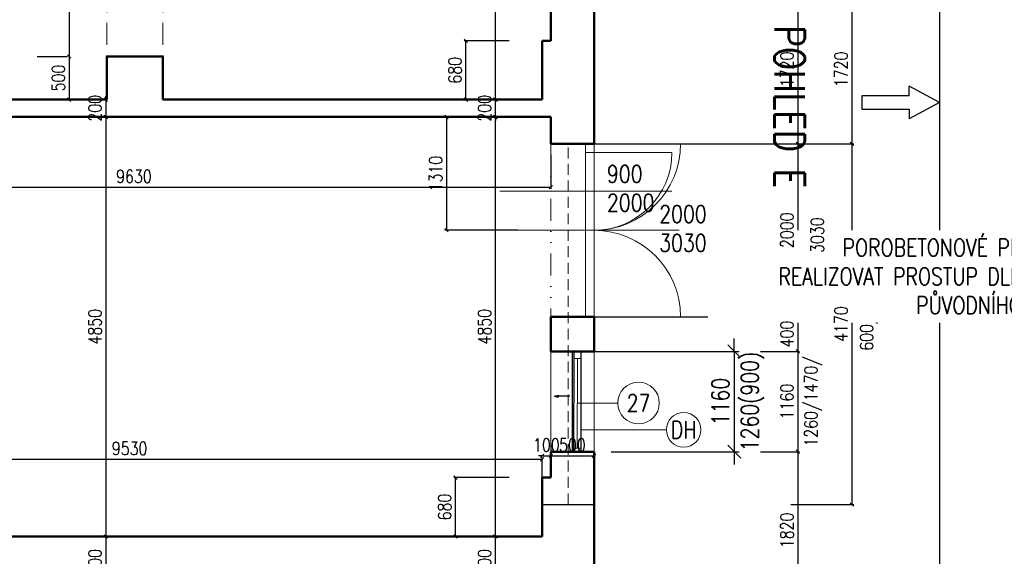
# Model space of a CAD drawing. Header units: millimetres. Extents: x -238874 to 551972, y -298952 to 658415.
# Tile 96 of 256: x 20933 to 32308, y 59890 to 66095. Entities that reach past the tile are written whole.
import ezdxf
from ezdxf.enums import TextEntityAlignment as Align

# ---------------------------------------------------------------- set-up
doc = ezdxf.new("R2010")
doc.units = ezdxf.units.MM
doc.header["$LTSCALE"] = 20
doc.linetypes.add('DIVIDE', pattern=[31.75, 12.7, -6.35, 0, -6.35, 0, -6.35])
doc.linetypes.add('HIDDEN', pattern=[9.525, 6.35, -3.175])
doc.layers.add('00_HEDVIKA_DEMOLICE', color=2, linetype='Continuous', lineweight=30, transparency=0.3)
for name, color, linetype, lineweight in [('00_HEDVIKA_OBRYS', 1, 'Continuous', 50), ('_00_HEDVIKA_pohledy', 1, 'Continuous', 25), ('CKBUBLINY', 1, 'Continuous', 18), ('CKBUBLINY DEMOLICE', 4, 'Continuous', 18), ('CKBUBLINY_POPIS', 3, 'Continuous', 25), ('CKKOTY', 3, 'Continuous', 18), ('CKOKNA', 30, 'Continuous', 18), ('CKSYMBOLY', 21, 'Continuous', 25), ('CKTEXTY_MALE', 140, 'Continuous', 18), ('HEDVIKA_OKNA_PARAPET', 70, 'Continuous', 18), ('NOSNÉ', 8, 'Continuous', 50), ('PRUCHODY', 7, 'Continuous', 18)]:
    doc.layers.add(name, color=color, linetype=linetype, lineweight=lineweight)
doc.layers.add('CZ', color=255, linetype='Continuous')
doc.layers.add('KOTY', color=8, linetype='Continuous')
doc.styles.add('SIMPLEX', font='SIMPLEX.shx', dxfattribs={"width": 0.8, "bigfont": 'CAD13.shx'})
doc.styles.get("Standard").update_dxf_attribs({"font": 'simplex.shx', "width": 0.8})
doc.dimstyles.new('CADKON', dxfattribs={"dimscale": 100, "dimtxt": 2, "dimasz": 1.5, "dimexe": 0, "dimexo": 2, "dimgap": 0.6, "dimtad": 1, "dimrnd": 1, "dimtxsty": 'Standard', "dimblk1": 'OBLIQUE', "dimblk2": 'OBLIQUE', "dimsah": 1, "dimcen": 2.5, "dimadec": 1, "dimazin": 2, "dimtfac": 1, "dimtix": 1, "dimtmove": 2, "dimatfit": 3, "dimldrblk": 'OPEN30', "dimfxl": 5, "dimtfill": 1, "dimtolj": 1, "dimarcsym": 0})
doc.dimstyles.new('CKA', dxfattribs={"dimtxt": 200, "dimasz": 40, "dimexe": 20, "dimexo": 0.2, "dimgap": 50, "dimtad": 1, "dimdec": 0, "dimrnd": 1, "dimzin": 0, "dimdsep": 46, "dimtxsty": 'Standard', "dimblk1": 'OBLIQUE', "dimblk2": 'OBLIQUE', "dimsah": 1, "dimcen": 0.09, "dimclrd": 253, "dimclre": 253, "dimclrt": 253, "dimadec": 0, "dimazin": 0, "dimtfac": 1, "dimtdec": 0, "dimtix": 1, "dimtmove": 2, "dimatfit": 3, "dimfxl": 1, "dimtolj": 1, "dimtzin": 0, "dimarcsym": 0})

# ---------------------------------------------------------------- blocks, each defined once
blk = doc.blocks.new('_OBLIQUE')
at = {"color": 0, "linetype": 'ByBlock'}
blk.add_line((-0.5, -0.5), (0.5, 0.5), dxfattribs=at)
blk = doc.blocks.new('*D348')
at = {"layer": 'DEFPOINTS', "color": 0, "transparency": 16777216}
for p in [(28968, 66380), (28568, 64660), (30548, 64660)]:
    blk.add_point(p, dxfattribs=at)
at = {"layer": 'KOTY', "lineweight": -2, "transparency": 16777216}
for p, q in [((30548, 66380), (30548, 64660)), ((28949, 64660), (30568, 64660))]:
    blk.add_line(p, q, dxfattribs=at)
at = {"layer": 'KOTY', "lineweight": -2, "transparency": 16777216, "xscale": 40, "yscale": 40, "zscale": 40}
for p, rotation in [((30548, 66380), 90), ((30548, 64660), 270)]:
    blk.add_blockref('_OBLIQUE', p, dxfattribs=dict(at, rotation=rotation))
at = {"layer": 'KOTY', "transparency": 16777216, "insert": (30423, 65520), "char_height": 150, "attachment_point": 5, "rotation": 90, "style": 'SIMPLEX'}
blk.add_mtext('\\A1;1720', dxfattribs=at)
blk = doc.blocks.new('*D349')
at = {"layer": 'DEFPOINTS', "color": 0, "transparency": 16777216}
for p in [(29461, 64660), (29461, 60490), (30548, 60490)]:
    blk.add_point(p, dxfattribs=at)
at = {"layer": 'KOTY', "lineweight": -2, "transparency": 16777216}
for p, q in [((30548, 64660), (30548, 60490)), ((29842, 60490), (30568, 60490))]:
    blk.add_line(p, q, dxfattribs=at)
at = {"layer": 'KOTY', "lineweight": -2, "transparency": 16777216, "xscale": 40, "yscale": 40, "zscale": 40}
for p, rotation in [((30548, 64660), 90), ((30548, 60490), 270)]:
    blk.add_blockref('_OBLIQUE', p, dxfattribs=dict(at, rotation=rotation))
at = {"layer": 'KOTY', "transparency": 16777216, "insert": (30423, 62575), "char_height": 150, "attachment_point": 5, "rotation": 90, "style": 'SIMPLEX'}
blk.add_mtext('\\A1;4170', dxfattribs=at)
blk = doc.blocks.new('*D373')
at = {"layer": 'DEFPOINTS', "color": 0, "transparency": 16777216}
for p in [(21505, 70700), (21505, 65670), (21515, 65670)]:
    blk.add_point(p, dxfattribs=at)
at = {"layer": 'KOTY', "lineweight": -2, "transparency": 16777216}
for p, q in [((21505, 70700), (21505, 65670)), ((21134, 65670), (21485, 65670))]:
    blk.add_line(p, q, dxfattribs=at)
at = {"layer": 'KOTY', "lineweight": -2, "transparency": 16777216, "xscale": 40, "yscale": 40, "zscale": 40}
for p, rotation in [((21505, 70700), 90), ((21505, 65670), 270)]:
    blk.add_blockref('_OBLIQUE', p, dxfattribs=dict(at, rotation=rotation))
at = {"layer": 'KOTY', "transparency": 16777216, "insert": (21380, 68185), "char_height": 150, "attachment_point": 5, "rotation": 90, "style": 'SIMPLEX'}
blk.add_mtext('\\A1;5030', dxfattribs=at)
blk = doc.blocks.new('*D374')
at = {"layer": 'DEFPOINTS', "color": 0, "transparency": 16777216}
for p in [(26428, 70700), (27068, 70700), (26968, 65170)]:
    blk.add_point(p, dxfattribs=at)
at = {"layer": 'KOTY', "lineweight": -2, "transparency": 16777216}
for p, q in [((26687, 70700), (26408, 70700)), ((26428, 65170), (26428, 70700))]:
    blk.add_line(p, q, dxfattribs=at)
at = {"layer": 'KOTY', "lineweight": -2, "transparency": 16777216, "xscale": 40, "yscale": 40, "zscale": 40}
for p, rotation in [((26428, 70700), 90), ((26428, 65170), 270)]:
    blk.add_blockref('_OBLIQUE', p, dxfattribs=dict(at, rotation=rotation))
at = {"layer": 'KOTY', "transparency": 16777216, "insert": (26303, 67935), "char_height": 150, "attachment_point": 5, "rotation": 90, "style": 'SIMPLEX'}
blk.add_mtext('\\A1;5530', dxfattribs=at)
blk = doc.blocks.new('*D441')
at = {"layer": 'DEFPOINTS', "color": 0, "transparency": 16777216}
for p in [(26968, 61012), (17438, 60120), (26968, 60120)]:
    blk.add_point(p, dxfattribs=at)
at = {"layer": 'KOTY', "lineweight": -2, "transparency": 16777216}
for p, q in [((17438, 61012), (26968, 61012)), ((26968, 60501), (26968, 61032))]:
    blk.add_line(p, q, dxfattribs=at)
at = {"layer": 'KOTY', "lineweight": -2, "transparency": 16777216, "xscale": 40, "yscale": 40, "zscale": 40, "rotation": 180}
blk.add_blockref('_OBLIQUE', (17438, 61012), dxfattribs=at)
at = {"layer": 'KOTY', "lineweight": -2, "transparency": 16777216, "xscale": 40, "yscale": 40, "zscale": 40}
blk.add_blockref('_OBLIQUE', (26968, 61012), dxfattribs=at)
at = {"layer": 'KOTY', "transparency": 16777216, "insert": (22203, 61137), "char_height": 150, "attachment_point": 5, "style": 'SIMPLEX'}
blk.add_mtext('\\A1;9530', dxfattribs=at)
blk = doc.blocks.new('*D442')
at = {"layer": 'DEFPOINTS', "color": 0, "transparency": 16777216}
for p in [(17438, 64916), (27068, 64916), (27068, 64157)]:
    blk.add_point(p, dxfattribs=at)
at = {"layer": 'KOTY', "lineweight": -2, "transparency": 16777216}
for p, q in [((27068, 64535), (27068, 64137)), ((17438, 64157), (27068, 64157))]:
    blk.add_line(p, q, dxfattribs=at)
at = {"layer": 'KOTY', "lineweight": -2, "transparency": 16777216, "xscale": 40, "yscale": 40, "zscale": 40, "rotation": 180}
blk.add_blockref('_OBLIQUE', (17438, 64157), dxfattribs=at)
at = {"layer": 'KOTY', "lineweight": -2, "transparency": 16777216, "xscale": 40, "yscale": 40, "zscale": 40}
blk.add_blockref('_OBLIQUE', (27068, 64157), dxfattribs=at)
at = {"layer": 'KOTY', "transparency": 16777216, "insert": (22253, 64282), "char_height": 150, "attachment_point": 5, "style": 'SIMPLEX'}
blk.add_mtext('\\A1;9630', dxfattribs=at)
blk = doc.blocks.new('*D454')
at = {"layer": 'DEFPOINTS', "color": 0, "transparency": 16777216}
for p in [(27068, 62260), (27568, 61100), (29922, 61100)]:
    blk.add_point(p, dxfattribs=at)
at = {"layer": 'KOTY', "lineweight": -2, "transparency": 16777216}
for p, q in [((29922, 62260), (29922, 61100)), ((27949, 61100), (29942, 61100))]:
    blk.add_line(p, q, dxfattribs=at)
at = {"layer": 'KOTY', "lineweight": -2, "transparency": 16777216, "xscale": 40, "yscale": 40, "zscale": 40}
for p, rotation in [((29922, 62260), 90), ((29922, 61100), 270)]:
    blk.add_blockref('_OBLIQUE', p, dxfattribs=dict(at, rotation=rotation))
at = {"layer": 'KOTY', "transparency": 16777216, "insert": (29797, 61680), "char_height": 150, "attachment_point": 5, "rotation": 90, "style": 'SIMPLEX'}
blk.add_mtext('\\A1;1160', dxfattribs=at)
blk = doc.blocks.new('*D455')
at = {"layer": 'DEFPOINTS', "color": 0, "transparency": 16777216}
for p in [(27568, 61100), (27568, 61052), (27068, 60800)]:
    blk.add_point(p, dxfattribs=at)
at = {"layer": 'KOTY', "lineweight": -2, "transparency": 16777216}
for p, q in [((27068, 61052), (27568, 61052)), ((27568, 60719), (27568, 61032))]:
    blk.add_line(p, q, dxfattribs=at)
at = {"layer": 'KOTY', "lineweight": -2, "transparency": 16777216, "xscale": 40, "yscale": 40, "zscale": 40, "rotation": 180}
blk.add_blockref('_OBLIQUE', (27068, 61052), dxfattribs=at)
at = {"layer": 'KOTY', "lineweight": -2, "transparency": 16777216, "xscale": 40, "yscale": 40, "zscale": 40}
blk.add_blockref('_OBLIQUE', (27568, 61052), dxfattribs=at)
at = {"layer": 'KOTY', "transparency": 16777216, "insert": (27318, 61177), "char_height": 150, "attachment_point": 5, "style": 'SIMPLEX'}
blk.add_mtext('\\A1;500', dxfattribs=at)
blk = doc.blocks.new('*D456')
at = {"layer": 'DEFPOINTS', "color": 0, "transparency": 16777216}
for p in [(27068, 61052), (27068, 60800), (26968, 60120)]:
    blk.add_point(p, dxfattribs=at)
at = {"layer": 'KOTY', "lineweight": -2, "transparency": 16777216}
for p, q in [((27068, 61181), (27068, 61072)), ((26968, 61052), (26928, 61052)), ((26968, 61052), (27068, 61052)), ((27068, 61052), (27108, 61052))]:
    blk.add_line(p, q, dxfattribs=at)
at = {"layer": 'KOTY', "lineweight": -2, "transparency": 16777216, "xscale": 40, "yscale": 40, "zscale": 40}
blk.add_blockref('_OBLIQUE', (26968, 61052), dxfattribs=at)
at = {"layer": 'KOTY', "lineweight": -2, "transparency": 16777216, "xscale": 40, "yscale": 40, "zscale": 40, "rotation": 180}
blk.add_blockref('_OBLIQUE', (27068, 61052), dxfattribs=at)
at = {"layer": 'KOTY', "transparency": 16777216, "insert": (27018, 61177), "char_height": 150, "attachment_point": 5, "style": 'SIMPLEX'}
blk.add_mtext('\\A1;100', dxfattribs=at)
blk = doc.blocks.new('*D457')
at = {"layer": 'DEFPOINTS', "color": 0, "transparency": 16777216}
for p in [(21928, 64970), (21928, 60120), (22203, 60120)]:
    blk.add_point(p, dxfattribs=at)
at = {"layer": 'KOTY', "lineweight": -2, "transparency": 16777216}
for p, q in [((21928, 64970), (21928, 60120)), ((21822, 60120), (21908, 60120))]:
    blk.add_line(p, q, dxfattribs=at)
at = {"layer": 'KOTY', "lineweight": -2, "transparency": 16777216, "xscale": 40, "yscale": 40, "zscale": 40}
for p, rotation in [((21928, 64970), 90), ((21928, 60120), 270)]:
    blk.add_blockref('_OBLIQUE', p, dxfattribs=dict(at, rotation=rotation))
at = {"layer": 'KOTY', "transparency": 16777216, "insert": (21803, 62545), "char_height": 150, "attachment_point": 5, "rotation": 90, "style": 'SIMPLEX'}
blk.add_mtext('\\A1;4850', dxfattribs=at)
blk = doc.blocks.new('*D458')
at = {"layer": 'DEFPOINTS', "color": 0, "transparency": 16777216}
for p in [(26428, 64970), (27068, 64970), (26968, 60120)]:
    blk.add_point(p, dxfattribs=at)
at = {"layer": 'KOTY', "lineweight": -2, "transparency": 16777216}
for p, q in [((26687, 64970), (26408, 64970)), ((26428, 60120), (26428, 64970))]:
    blk.add_line(p, q, dxfattribs=at)
at = {"layer": 'KOTY', "lineweight": -2, "transparency": 16777216, "xscale": 40, "yscale": 40, "zscale": 40}
for p, rotation in [((26428, 64970), 90), ((26428, 60120), 270)]:
    blk.add_blockref('_OBLIQUE', p, dxfattribs=dict(at, rotation=rotation))
at = {"layer": 'KOTY', "transparency": 16777216, "insert": (26303, 62545), "char_height": 150, "attachment_point": 5, "rotation": 90, "style": 'SIMPLEX'}
blk.add_mtext('\\A1;4850', dxfattribs=at)
blk = doc.blocks.new('*D462')
at = {"layer": 'DEFPOINTS', "color": 0, "transparency": 16777216}
for p in [(22203, 60120), (21928, 59520), (22253, 59520)]:
    blk.add_point(p, dxfattribs=at)
at = {"layer": 'KOTY', "lineweight": -2, "transparency": 16777216}
for p, q in [((21928, 60120), (21928, 59520)), ((21872, 59520), (21908, 59520))]:
    blk.add_line(p, q, dxfattribs=at)
at = {"layer": 'KOTY', "lineweight": -2, "transparency": 16777216, "xscale": 40, "yscale": 40, "zscale": 40}
for p, rotation in [((21928, 60120), 90), ((21928, 59520), 270)]:
    blk.add_blockref('_OBLIQUE', p, dxfattribs=dict(at, rotation=rotation))
at = {"layer": 'KOTY', "transparency": 16777216, "insert": (21803, 59820), "char_height": 150, "attachment_point": 5, "rotation": 90, "style": 'SIMPLEX'}
blk.add_mtext('\\A1;600', dxfattribs=at)
blk = doc.blocks.new('*D466')
at = {"layer": 'DEFPOINTS', "color": 0, "transparency": 16777216}
for p in [(25967, 60800), (26968, 60800), (26968, 60120)]:
    blk.add_point(p, dxfattribs=at)
at = {"layer": 'KOTY', "lineweight": -2, "transparency": 16777216}
for p, q in [((26587, 60800), (25947, 60800)), ((25967, 60120), (25967, 60800))]:
    blk.add_line(p, q, dxfattribs=at)
at = {"layer": 'KOTY', "lineweight": -2, "transparency": 16777216, "xscale": 40, "yscale": 40, "zscale": 40}
for p, rotation in [((25967, 60800), 90), ((25967, 60120), 270)]:
    blk.add_blockref('_OBLIQUE', p, dxfattribs=dict(at, rotation=rotation))
at = {"layer": 'KOTY', "transparency": 16777216, "insert": (25842, 60460), "char_height": 150, "attachment_point": 5, "rotation": 90, "style": 'SIMPLEX'}
blk.add_mtext('\\A1;680', dxfattribs=at)
blk = doc.blocks.new('*D467')
at = {"layer": 'DEFPOINTS', "color": 0, "transparency": 16777216}
for p in [(26428, 60120), (26968, 60120), (27068, 59520)]:
    blk.add_point(p, dxfattribs=at)
at = {"layer": 'KOTY', "lineweight": -2, "transparency": 16777216}
for p, q in [((26587, 60120), (26408, 60120)), ((26428, 59520), (26428, 60120))]:
    blk.add_line(p, q, dxfattribs=at)
at = {"layer": 'KOTY', "lineweight": -2, "transparency": 16777216, "xscale": 40, "yscale": 40, "zscale": 40}
for p, rotation in [((26428, 60120), 90), ((26428, 59520), 270)]:
    blk.add_blockref('_OBLIQUE', p, dxfattribs=dict(at, rotation=rotation))
at = {"layer": 'KOTY', "transparency": 16777216, "insert": (26303, 59820), "char_height": 150, "attachment_point": 5, "rotation": 90, "style": 'SIMPLEX'}
blk.add_mtext('\\A1;600', dxfattribs=at)
blk = doc.blocks.new('*D474')
at = {"layer": 'DEFPOINTS', "color": 0, "transparency": 16777216}
for p in [(27568, 61100), (27762, 59280), (29922, 59280)]:
    blk.add_point(p, dxfattribs=at)
at = {"layer": 'KOTY', "lineweight": -2, "transparency": 16777216}
for p, q in [((29922, 61100), (29922, 59280)), ((28143, 59280), (29942, 59280))]:
    blk.add_line(p, q, dxfattribs=at)
at = {"layer": 'KOTY', "lineweight": -2, "transparency": 16777216, "xscale": 40, "yscale": 40, "zscale": 40}
for p, rotation in [((29922, 61100), 90), ((29922, 59280), 270)]:
    blk.add_blockref('_OBLIQUE', p, dxfattribs=dict(at, rotation=rotation))
at = {"layer": 'KOTY', "transparency": 16777216, "insert": (29797, 60190), "char_height": 150, "attachment_point": 5, "rotation": 90, "style": 'SIMPLEX'}
blk.add_mtext('\\A1;1820', dxfattribs=at)
blk = doc.blocks.new('*D476')
at = {"layer": 'DEFPOINTS', "color": 0, "transparency": 16777216}
for p in [(21938, 65170), (21928, 64970), (21928, 64970)]:
    blk.add_point(p, dxfattribs=at)
at = {"layer": 'KOTY', "lineweight": -2, "transparency": 16777216}
for p, q in [((21928, 65170), (21928, 65210)), ((21928, 65170), (21928, 64970)), ((21547, 64970), (21908, 64970)), ((21928, 64970), (21928, 64930))]:
    blk.add_line(p, q, dxfattribs=at)
at = {"layer": 'KOTY', "lineweight": -2, "transparency": 16777216, "xscale": 40, "yscale": 40, "zscale": 40}
for p, rotation in [((21928, 65170), 270), ((21928, 64970), 90)]:
    blk.add_blockref('_OBLIQUE', p, dxfattribs=dict(at, rotation=rotation))
at = {"layer": 'KOTY', "transparency": 16777216, "insert": (21803, 65070), "char_height": 150, "attachment_point": 5, "rotation": 90, "style": 'SIMPLEX'}
blk.add_mtext('\\A1;200', dxfattribs=at)
blk = doc.blocks.new('*D477')
at = {"layer": 'DEFPOINTS', "color": 0, "transparency": 16777216}
for p in [(21515, 65670), (21505, 65170), (21515, 65170)]:
    blk.add_point(p, dxfattribs=at)
at = {"layer": 'KOTY', "lineweight": -2, "transparency": 16777216}
for p, q in [((21505, 65670), (21505, 65170)), ((21134, 65170), (21485, 65170))]:
    blk.add_line(p, q, dxfattribs=at)
at = {"layer": 'KOTY', "lineweight": -2, "transparency": 16777216, "xscale": 40, "yscale": 40, "zscale": 40}
for p, rotation in [((21505, 65670), 90), ((21505, 65170), 270)]:
    blk.add_blockref('_OBLIQUE', p, dxfattribs=dict(at, rotation=rotation))
at = {"layer": 'KOTY', "transparency": 16777216, "insert": (21380, 65420), "char_height": 150, "attachment_point": 5, "rotation": 90, "style": 'SIMPLEX'}
blk.add_mtext('\\A1;500', dxfattribs=at)
blk = doc.blocks.new('*D478')
at = {"layer": 'DEFPOINTS', "color": 0, "transparency": 16777216}
for p in [(27068, 64970), (25864, 63660), (27068, 63660)]:
    blk.add_point(p, dxfattribs=at)
at = {"layer": 'KOTY', "lineweight": -2, "transparency": 16777216}
for p, q in [((25864, 64970), (25864, 63660)), ((26687, 63660), (25844, 63660))]:
    blk.add_line(p, q, dxfattribs=at)
at = {"layer": 'KOTY', "lineweight": -2, "transparency": 16777216, "xscale": 40, "yscale": 40, "zscale": 40}
for p, rotation in [((25864, 64970), 90), ((25864, 63660), 270)]:
    blk.add_blockref('_OBLIQUE', p, dxfattribs=dict(at, rotation=rotation))
at = {"layer": 'KOTY', "transparency": 16777216, "insert": (25739, 64315), "char_height": 150, "attachment_point": 5, "rotation": 90, "style": 'SIMPLEX'}
blk.add_mtext('\\A1;1310', dxfattribs=at)
blk = doc.blocks.new('*D479')
at = {"layer": 'DEFPOINTS', "color": 0, "transparency": 16777216}
for p in [(26087, 65850), (26968, 65850), (26968, 65170)]:
    blk.add_point(p, dxfattribs=at)
at = {"layer": 'KOTY', "lineweight": -2, "transparency": 16777216}
for p, q in [((26587, 65850), (26067, 65850)), ((26087, 65170), (26087, 65850))]:
    blk.add_line(p, q, dxfattribs=at)
at = {"layer": 'KOTY', "lineweight": -2, "transparency": 16777216, "xscale": 40, "yscale": 40, "zscale": 40}
for p, rotation in [((26087, 65850), 90), ((26087, 65170), 270)]:
    blk.add_blockref('_OBLIQUE', p, dxfattribs=dict(at, rotation=rotation))
at = {"layer": 'KOTY', "transparency": 16777216, "insert": (25962, 65510), "char_height": 150, "attachment_point": 5, "rotation": 90, "style": 'SIMPLEX'}
blk.add_mtext('\\A1;680', dxfattribs=at)
blk = doc.blocks.new('*D480')
at = {"layer": 'DEFPOINTS', "color": 0, "transparency": 16777216}
for p in [(26428, 65170), (26968, 65170), (27068, 64970)]:
    blk.add_point(p, dxfattribs=at)
at = {"layer": 'KOTY', "lineweight": -2, "transparency": 16777216}
for p, q in [((26428, 65170), (26428, 65210)), ((26587, 65170), (26408, 65170)), ((26428, 64970), (26428, 65170)), ((26428, 64970), (26428, 64930))]:
    blk.add_line(p, q, dxfattribs=at)
at = {"layer": 'KOTY', "lineweight": -2, "transparency": 16777216, "xscale": 40, "yscale": 40, "zscale": 40}
for p, rotation in [((26428, 65170), 270), ((26428, 64970), 90)]:
    blk.add_blockref('_OBLIQUE', p, dxfattribs=dict(at, rotation=rotation))
at = {"layer": 'KOTY', "transparency": 16777216, "insert": (26303, 65070), "char_height": 150, "attachment_point": 5, "rotation": 90, "style": 'SIMPLEX'}
blk.add_mtext('\\A1;200', dxfattribs=at)
blk = doc.blocks.new('*D481')
at = {"layer": 'DEFPOINTS', "color": 0, "transparency": 16777216}
for p in [(27068, 62660), (27068, 62260), (29922, 62260)]:
    blk.add_point(p, dxfattribs=at)
at = {"layer": 'KOTY', "lineweight": -2, "transparency": 16777216}
for p, q in [((29922, 62660), (29922, 62700)), ((29922, 62660), (29922, 62260)), ((27449, 62260), (29942, 62260)), ((29922, 62260), (29922, 62220))]:
    blk.add_line(p, q, dxfattribs=at)
at = {"layer": 'KOTY', "lineweight": -2, "transparency": 16777216, "xscale": 40, "yscale": 40, "zscale": 40}
for p, rotation in [((29922, 62660), 270), ((29922, 62260), 90)]:
    blk.add_blockref('_OBLIQUE', p, dxfattribs=dict(at, rotation=rotation))
at = {"layer": 'KOTY', "transparency": 16777216, "insert": (29797, 62460), "char_height": 150, "attachment_point": 5, "rotation": 90, "style": 'SIMPLEX'}
blk.add_mtext('\\A1;400', dxfattribs=at)
blk = doc.blocks.new('*D482')
at = {"layer": 'DEFPOINTS', "color": 0, "transparency": 16777216}
for p in [(27068, 64660), (27068, 62660), (29922, 62660)]:
    blk.add_point(p, dxfattribs=at)
at = {"layer": 'KOTY', "lineweight": -2, "transparency": 16777216}
for p, q in [((29922, 64660), (29922, 62660)), ((27449, 62660), (29942, 62660))]:
    blk.add_line(p, q, dxfattribs=at)
at = {"layer": 'KOTY', "lineweight": -2, "transparency": 16777216, "xscale": 40, "yscale": 40, "zscale": 40}
for p, rotation in [((29922, 64660), 90), ((29922, 62660), 270)]:
    blk.add_blockref('_OBLIQUE', p, dxfattribs=dict(at, rotation=rotation))
at = {"layer": 'KOTY', "transparency": 16777216, "insert": (29797, 63660), "char_height": 150, "attachment_point": 5, "rotation": 90, "style": 'SIMPLEX'}
blk.add_mtext('\\A1;2000', dxfattribs=at)
blk = doc.blocks.new('*D483')
at = {"layer": 'DEFPOINTS', "color": 0, "transparency": 16777216}
for p in [(27068, 66380), (27068, 64660), (29922, 64660)]:
    blk.add_point(p, dxfattribs=at)
at = {"layer": 'KOTY', "lineweight": -2, "transparency": 16777216}
for p, q in [((29922, 66380), (29922, 64660)), ((27449, 64660), (29942, 64660))]:
    blk.add_line(p, q, dxfattribs=at)
at = {"layer": 'KOTY', "lineweight": -2, "transparency": 16777216, "xscale": 40, "yscale": 40, "zscale": 40}
for p, rotation in [((29922, 66380), 90), ((29922, 64660), 270)]:
    blk.add_blockref('_OBLIQUE', p, dxfattribs=dict(at, rotation=rotation))
at = {"layer": 'KOTY', "transparency": 16777216, "insert": (29797, 65520), "char_height": 150, "attachment_point": 5, "rotation": 90, "style": 'SIMPLEX'}
blk.add_mtext('\\A1;1720', dxfattribs=at)
blk = doc.blocks.new('*D703')
at = {"layer": 'DEFPOINTS', "color": 0, "transparency": 16777216}
for p in [(33538, 72340), (31560, 45270), (33538, 45270)]:
    blk.add_point(p, dxfattribs=at)
at = {"layer": 'KOTY', "lineweight": -2, "transparency": 16777216}
for p, q in [((31560, 72340), (31560, 45270)), ((33157, 45270), (31540, 45270))]:
    blk.add_line(p, q, dxfattribs=at)
at = {"layer": 'KOTY', "lineweight": -2, "transparency": 16777216, "xscale": 40, "yscale": 40, "zscale": 40}
for p, rotation in [((31560, 72340), 90), ((31560, 45270), 270)]:
    blk.add_blockref('_OBLIQUE', p, dxfattribs=dict(at, rotation=rotation))
at = {"layer": 'KOTY', "transparency": 16777216, "insert": (31435, 58805), "char_height": 150, "attachment_point": 5, "rotation": 90, "style": 'SIMPLEX'}
blk.add_mtext('\\A1;27070', dxfattribs=at)
blk = doc.blocks.new('*D3507')
at = {"layer": 'CKKOTY', "color": 0, "lineweight": -2, "transparency": 16777216}
for p, q in [((29189, 62260), (29189, 62410)), ((27768, 62260), (29189, 62260)), ((29189, 62260), (29189, 61100)), ((27768, 61100), (29189, 61100)), ((29189, 61100), (29189, 60950))]:
    blk.add_line(p, q, dxfattribs=at)
at = {"layer": 'DEFPOINTS', "color": 0, "transparency": 16777216}
for p in [(27568, 62260), (27568, 61100), (29189, 61100)]:
    blk.add_point(p, dxfattribs=at)
at = {"layer": 'CKKOTY', "color": 0, "lineweight": -2, "transparency": 16777216, "xscale": 150, "yscale": 150, "zscale": 150}
for p, rotation in [((29189, 62260), 270), ((29189, 61100), 90)]:
    blk.add_blockref('_OBLIQUE', p, dxfattribs=dict(at, rotation=rotation))
at = {"layer": 'CKKOTY', "color": 0, "transparency": 16777216, "char_height": 200, "attachment_point": 5, "rotation": 90, "bg_fill": 3, "box_fill_scale": 1.1, "bg_fill_color": 256, "bg_fill_true_color": 13158600, "bg_fill_transparency": 0}
for s, insert in [('\\A1;1260(900)', (29401, 61680)), ('\\A1;1160', (29029, 61680))]:
    blk.add_mtext(s, dxfattribs=dict(at, insert=insert))
blk = doc.blocks.new('_Open30')
at = {"color": 0, "lineweight": -2}
for p, q in [((-1, 0.268), (0, 0)), ((0, 0), (-1, -0.268)), ((0, 0), (-1, 0))]:
    blk.add_line(p, q, dxfattribs=at)
blk = doc.blocks.new('*U3302')
at = {"color": 0, "linetype": 'ByBlock', "lineweight": -2}
for p, q in [((-225, 0), (-80, 0)), ((225, 0), (103, 30)), ((225, 0), (103, -30)), ((-80, 0), (27, 0)), ((27, 0), (225, 0))]:
    blk.add_line(p, q, dxfattribs=at)
at = {"color": 0, "linetype": 'Continuous', "lineweight": -2, "flags": 8}
blk.add_attdef('SPÁD', text='', height=100, dxfattribs=at).set_placement((0, 40), align=Align.CENTER)
blk = doc.blocks.new('*U3468')
at = {"color": 0, "linetype": 'ByBlock', "lineweight": -2}
for p, q in [((48.4, 38.7), (48.4, 94.6)), ((224.7, 0), (48.4, 94.6)), ((224.7, 0), (48.4, -94.6)), ((48.4, -38.7), (48.4, -94.6))]:
    blk.add_line(p, q, dxfattribs=at)
blk.add_lwpolyline([(48.4, -38.7), (-224.7, -38.7), (-224.7, 38.7), (48.4, 38.7)], dxfattribs=at)
at = {"color": 0, "linetype": 'Continuous', "lineweight": -2, "flags": 8}
blk.add_attdef('SPÁD', text='', height=100, dxfattribs=at).set_placement((0, 40), align=Align.CENTER)
blk = doc.blocks.new('CK_BUBBLE_1_0_0')
at = {"color": 0, "linetype": 'ByBlock', "lineweight": -2}
blk.add_circle((0, 0), 1, dxfattribs=at)

msp = doc.modelspace()

# ---------------------------------------------------------------- linework, layer by layer
at = {"layer": '00_HEDVIKA_DEMOLICE'}
for p, q in [((27317.962, 62260.047), (27317.962, 61100.047)), ((27416.911, 62260.047), (27416.911, 61100.047))]:
    msp.add_line(p, q, dxfattribs=at)
at = {"layer": '00_HEDVIKA_OBRYS'}
for p, q in [((27416.911, 62260.047), (27067.962, 62260.047)), ((27416.911, 61100.047), (27067.962, 61100.047))]:
    msp.add_line(p, q, dxfattribs=at)
at = {"layer": 'CKOKNA'}
for p, q in [((27336.911, 62178.047), (27336.911, 62260.047)), ((27416.911, 62178.047), (27416.911, 62260.047)), ((27335.195, 61142.051), (27336.911, 62178.047)), ((27336.911, 62178.047), (27416.911, 62178.047)), ((27375.195, 61142.051), (27376.911, 62178.047)), ((27415.195, 61142.051), (27416.911, 62178.047)), ((27335.195, 61142.051), (27415.195, 61142.051)), ((27335.195, 61142.051), (27335.195, 61100.051)), ((27415.195, 61142.051), (27415.195, 61100.051))]:
    msp.add_line(p, q, dxfattribs=at)
at = {"layer": 'HEDVIKA_OKNA_PARAPET'}
msp.add_line((27067.962, 62260.047), (27067.962, 61100.047), dxfattribs=at)
at = {"layer": 'KOTY'}
for p, q in [((28567.962, 64660.047), (29460.937, 64660.047)), ((26967.962, 60490.047), (27567.962, 60490.047))]:
    msp.add_line(p, q, dxfattribs=at)
at = {"layer": 'NOSNÉ'}
for p, q in [((27067.962, 66380.047), (27067.962, 65850.047)), ((27567.962, 66380.047), (27567.962, 64660.047)), ((27067.962, 65850.047), (26967.962, 65850.047)), ((26967.962, 65850.047), (26967.962, 65170.047)), ((21937.962, 65170.047), (21937.962, 65670.047)), ((22587.962, 65670.047), (21937.962, 65670.047)), ((22587.962, 65170.047), (22587.962, 65670.047)), ((21937.962, 65170.047), (17437.962, 65170.047)), ((26967.962, 65170.047), (22587.962, 65170.047)), ((27067.962, 64970.047), (17437.962, 64970.047)), ((27067.962, 64970.047), (27067.962, 64660.047)), ((27567.962, 64660.047), (27067.962, 64660.047)), ((27067.962, 62660.047), (27067.962, 62260.047)), ((27567.962, 62660.047), (27067.962, 62660.047)), ((27567.962, 62660.047), (27567.962, 62260.047)), ((27567.962, 62260.047), (27067.962, 62260.047)), ((27067.962, 61100.047), (27067.962, 60800.047)), ((27567.962, 61100.047), (27067.962, 61100.047)), ((27567.962, 61100.047), (27567.962, 59280.047)), ((27067.962, 60800.047), (26967.962, 60800.047)), ((26967.962, 60800.047), (26967.962, 60120.047)), ((26967.962, 60120.047), (17437.962, 60120.047))]:
    msp.add_line(p, q, dxfattribs=at)
at = {"layer": 'PRUCHODY', "linetype": 'DIVIDE'}
for p, q in [((21937.962, 65170.047), (21937.962, 80800.047)), ((22587.962, 65170.047), (22587.962, 80800.047)), ((27067.962, 64660.047), (27067.962, 62660.047))]:
    msp.add_line(p, q, dxfattribs=at)
at = {"layer": 'PRUCHODY'}
for p, q in [((27067.962, 64660.047), (28567.962, 64660.047)), ((27467.962, 62660.047), (27467.962, 64660.047)), ((27567.962, 62660.047), (27567.962, 64660.047)), ((28467.962, 64560.047), (27467.962, 64560.047)), ((28467.962, 64110.047), (26478.144, 64110.047)), ((26582.708, 63660.047), (28553.216, 63660.047)), ((28567.962, 62660.047), (27067.962, 62660.047)), ((27067.962, 62260.047), (27067.962, 61100.047)), ((27067.962, 61100.047), (27067.962, 62260.047)), ((27316.911, 62260.047), (27316.911, 61100.047)), ((27317.962, 62260.047), (27317.962, 61100.047)), ((27567.962, 61100.047), (27567.962, 62260.047))]:
    msp.add_line(p, q, dxfattribs=at)
at = {"layer": 'PRUCHODY', "linetype": 'HIDDEN'}
msp.add_line((27267.962, 60490.047), (27267.962, 64660.047), dxfattribs=at)
at = {"layer": 'PRUCHODY'}
for centre, radius, start, end in [((27567.962, 64660.047), 1000, 270, 0), ((27567.962, 64560.047), 900, 270, 0), ((27567.962, 62660.047), 1000, 0, 90)]:
    msp.add_arc(centre, radius, start, end, dxfattribs=at)

# ---------------------------------------------------------------- block references
at = {"layer": '_00_HEDVIKA_pohledy', "xscale": -2, "yscale": 2, "zscale": 2, "rotation": 180}
msp.add_blockref('*U3468', (31110.879, 65136.761), dxfattribs=at)
at = {"layer": 'CKSYMBOLY', "xscale": -0.4, "yscale": 0.4, "zscale": 0.4}
msp.add_blockref('*U3302', (27200.266, 61741.863), dxfattribs=at)

# ---------------------------------------------------------------- texts
at = {"layer": '_00_HEDVIKA_pohledy', "lineweight": 35, "insert": (29652.823, 66029.794), "char_height": 350, "attachment_point": 7, "rotation": 270}
msp.add_mtext_dynamic_manual_height_columns('POHLED E', width=9267.13323, gutter_width=1250, heights=[0], dxfattribs=at)
at = {"layer": 'CZ', "color": 7, "char_height": 200, "width": 921.6, "attachment_point": 1}
for s, insert in [('900\\P2000', (27717.353, 64411.316)), ('2000\\P3030', (28321.289, 63946.619))]:
    msp.add_mtext(s, dxfattribs=dict(at, insert=insert))
at = {"layer": 'KOTY', "char_height": 150, "attachment_point": 1, "rotation": 90}
for s, insert, width in [('3030', (30071.237, 63397.702), 1229.8), ('600/3050/', (30641.634, 62267.49), 1229.8), ('1260/1470/', (29999.464, 61157.886), 955.5)]:
    msp.add_mtext(s, dxfattribs=dict(at, insert=insert, width=width))

# ---------------------------------------------------------------- dimensions: what is measured, and where the dimension line sits
at = {"layer": 'KOTY'}
for base, p1, p2, angle, text, picture, middle in [((31560.292, 45270.047), (33537.962, 72340.047), (33537.962, 45270.047), 90, '27070', '*D703', (31435.292, 58805.047)), ((21505.063, 65670.047), (21505.063, 70700.047), (21515.063, 65670.047), 270, '5030', '*D373', (21380.063, 68185.047)), ((26428.098, 70700.047), (26967.962, 65170.047), (27067.962, 70700.047), 90, '5530', '*D374', (26303.098, 67935.047)), ((29922.285, 64660.047), (27067.962, 66380.047), (27067.962, 64660.047), 270, '1720', '*D483', (29797.285, 65520.047)), ((30548.251, 64660.047), (28967.962, 66380.047), (28567.962, 64660.047), 270, '1720', '*D348', (30423.251, 65520.047)), ((26087.438, 65850.047), (26967.962, 65170.047), (26967.962, 65850.047), 270, '680', '*D479', (25962.438, 65510.047)), ((21505.063, 65170.047), (21515.063, 65670.047), (21515.063, 65170.047), 270, '500', '*D477', (21380.063, 65420.047)), ((21927.962, 64970.047), (21937.962, 65170.047), (21927.962, 64970.047), 270, '200', '*D476', (21802.962, 65070.047)), ((26428.098, 65170.047), (27067.962, 64970.047), (26967.962, 65170.047), 90, '200', '*D480', (26303.098, 65070.047)), ((21927.962, 60120.047), (21927.962, 64970.047), (22202.962, 60120.047), 270, '4850', '*D457', (21802.962, 62545.047)), ((25864.021, 63660.047), (27067.962, 64970.047), (27067.962, 63660.047), 90, '1310', '*D478', (25739.021, 64315.047)), ((26428.098, 64970.047), (26967.962, 60120.047), (27067.962, 64970.047), 90, '4850', '*D458', (26303.098, 62545.047)), ((27067.962, 64157.258), (17437.962, 64915.762), (27067.962, 64915.762), 180, '9630', '*D442', (22252.962, 64282.258)), ((29922.285, 62660.047), (27067.962, 64660.047), (27067.962, 62660.047), 270, '2000', '*D482', (29797.285, 63660.047)), ((30548.251, 60490.047), (29460.937, 64660.047), (29460.937, 60490.047), 270, '4170', '*D349', (30423.251, 62575.047)), ((29922.285, 62260.047), (27067.962, 62660.047), (27067.962, 62260.047), 270, '400', '*D481', (29797.285, 62460.047)), ((29922.285, 61100.047), (27067.962, 62260.047), (27567.962, 61100.047), 270, '1160', '*D454', (29797.285, 61680.047)), ((29922.285, 59280.047), (27567.962, 61100.047), (27762.439, 59280.047), 270, '1820', '*D474', (29797.285, 60190.047)), ((25967.062, 60800.047), (26967.962, 60120.047), (26967.962, 60800.047), 90, '680', '*D466', (25842.062, 60460.047)), ((21927.962, 59520.047), (22202.962, 60120.047), (22252.962, 59520.047), 270, '600', '*D462', (21802.962, 59820.047)), ((26428.098, 60120.047), (27067.962, 59520.047), (26967.962, 60120.047), 90, '600', '*D467', (26303.098, 59820.047))]:
    dim = msp.add_linear_dim(base=base, p1=p1, p2=p2, angle=angle, text=text, dimstyle='CKA', override={"dimtxt": 150, "dimexo": 380.774374, "dimtxsty": 'SIMPLEX', "dimse1": 1, "dimclrd": 256, "dimclre": 256, "dimclrt": 256}, dxfattribs=at)
    dim.commit()
    dim.dimension.update_dxf_attribs({"geometry": picture, "text_midpoint": middle})
for base, p1, p2, text, picture, middle in [((26967.962, 61012.105), (17437.962, 60120.047), (26967.962, 60120.047), '9530', '*D441', (22202.962, 61137.105)), ((27067.962, 61052.105), (26967.962, 60120.047), (27067.962, 60800.047), '100', '*D456', (27017.962, 61177.105)), ((27567.962, 61052.105), (27067.962, 60800.047), (27567.962, 61100.047), '500', '*D455', (27317.962, 61177.105))]:
    dim = msp.add_linear_dim(base=base, p1=p1, p2=p2, text=text, dimstyle='CKA', override={"dimtxt": 150, "dimexo": 380.774374, "dimtxsty": 'SIMPLEX', "dimse1": 1, "dimclrd": 256, "dimclre": 256, "dimclrt": 256}, dxfattribs=at)
    dim.commit()
    dim.dimension.update_dxf_attribs({"geometry": picture, "text_midpoint": middle})

# ---------------------------------------------------------------- next in the draw order: texts
at = {"layer": 'CKTEXTY_MALE', "insert": (33449.919, 63559.412), "char_height": 200, "width": 4464.73179, "attachment_point": 3, "bg_fill": 3, "box_fill_scale": 1.5, "bg_fill_color": 256, "bg_fill_transparency": 0}
msp.add_mtext('POROBETONOVÉ PŘEDSTĚNĚ\\PREALIZOVAT PROSTUP DLE POLOHY PŮVODNÍHO ODTAHU', dxfattribs=at)

# ---------------------------------------------------------------- next in the draw order: dimensions: what is measured, and where the dimension line sits
at = {"layer": 'CKKOTY'}
dim = msp.add_linear_dim(base=(29188.6, 61100.047), p1=(27567.962, 62260.047), p2=(27567.962, 61100.047), angle=90, text='<>\\X1260(900)', dimstyle='CADKON', override={"dimtmove": 2}, dxfattribs=at)
dim.commit()
dim.dimension.update_dxf_attribs({"geometry": '*D3507', "text_midpoint": (29188.6, 61680.047)})

# ---------------------------------------------------------------- next in the draw order: linework, layer by layer
at = {"layer": 'CKBUBLINY'}
msp.add_line((27842.57, 61662.647), (27376.053, 61660.049), dxfattribs=at)
at = {"layer": 'CKBUBLINY DEMOLICE'}
msp.add_line((28403.459, 61353.402), (27416.911, 61353.402), dxfattribs=at)
at = {"layer": 'CKKOTY'}
msp.add_line((28403.459, 61353.402), (27416.911, 61353.402), dxfattribs=at)

# ---------------------------------------------------------------- next in the draw order: block references
at = {"layer": 'CKBUBLINY'}
ref = msp.add_blockref('CK_BUBBLE_1_0_0', (28082.57, 61662.742), dxfattribs=dict(at, xscale=240, yscale=240, zscale=240))
ref.add_attrib('NUM1', '27', dxfattribs={"layer": 'CKBUBLINY_POPIS', "height": 200, "width": 0.8, "flags": 8}).set_placement((28082.57, 61662.742), align=Align.MIDDLE_CENTER)
at = {"layer": 'CKBUBLINY DEMOLICE'}
ref = msp.add_blockref('CK_BUBBLE_1_0_0', (28603.459, 61352.935), dxfattribs=dict(at, xscale=200, yscale=200, zscale=200))
ref.add_attrib('NUM1', 'DH', dxfattribs={"height": 200, "width": 0.8, "flags": 8}).set_placement((28603.459, 61352.935), align=Align.MIDDLE_CENTER)

doc.saveas('drawing.dxf')
